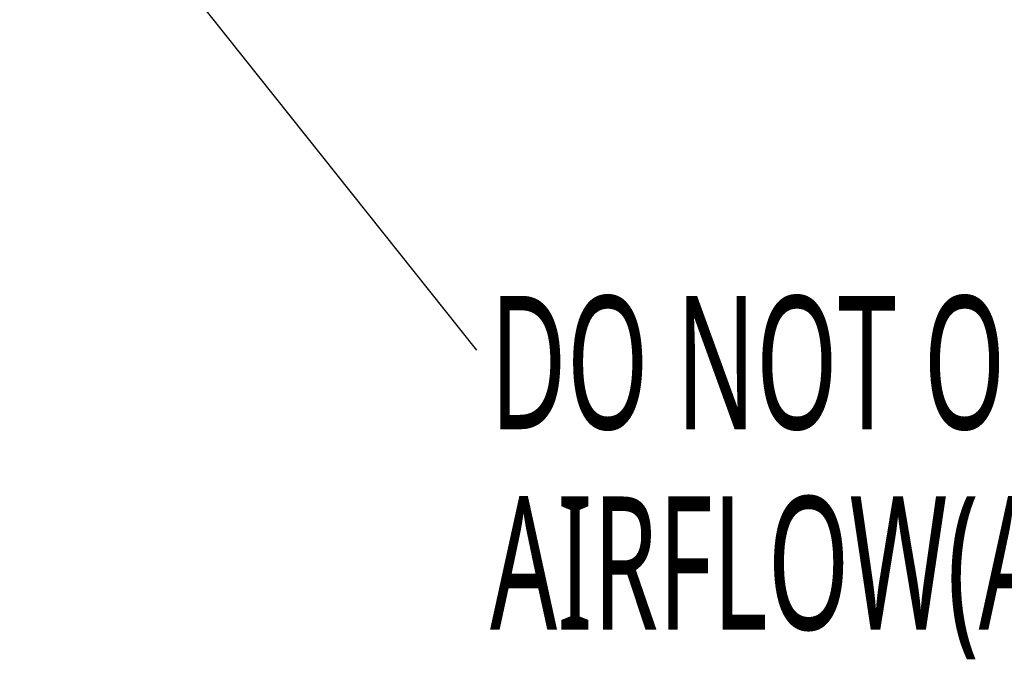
# Model space of a CAD drawing. Header units: millimetres. Extents: x 0 to 1118, y 0 to 864.
# Tile 27 of 69: x 354 to 397, y 543 to 571. Entities that reach past the tile are written whole.
import ezdxf

# ---------------------------------------------------------------- set-up
doc = ezdxf.new("R2010")
doc.units = ezdxf.units.MM
doc.styles.add('SLDTEXTSTYLE0', font='meiryo.ttc', dxfattribs={"width": 0.605})
doc.dimstyles.new('SLDDIMSTYLE2', dxfattribs={"dimtxt": 0.18, "dimasz": 4.572, "dimexe": 0, "dimexo": 0.0625, "dimgap": 0, "dimtad": 0, "dimtih": 1, "dimtoh": 1, "dimdec": 0, "dimrnd": 1e-09, "dimzin": 0, "dimdsep": 46, "dimtxsty": 'Standard', "dimsah": 1, "dimcen": 0.09, "dimadec": 0, "dimazin": 0, "dimtfac": 4.572, "dimtdec": 0, "dimtofl": 0, "dimtmove": 0, "dimatfit": 3, "dimfxl": 1, "dimfrac": 2, "dimtolj": 1, "dimtzin": 0, "dimarcsym": 0})

# ---------------------------------------------------------------- blocks, each defined once
blk = doc.blocks.new('SW_NOTE_10')
at = {"color": 0, "linetype": 'Continuous', "lineweight": 0, "char_height": 5.82083, "attachment_point": 1, "style": 'SLDTEXTSTYLE0'}
for s, insert in [('DO NOT OBSTRUCT', (0.593, 2.363)), ('AIRFLOW(ALL AROUND)', (0.593, -6.398))]:
    blk.add_mtext(s, dxfattribs=dict(at, insert=insert))

msp = doc.modelspace()

# ---------------------------------------------------------------- block references
at = {"color": 7, "linetype": 'Continuous', "lineweight": 0}
msp.add_blockref('SW_NOTE_10', (374.2337, 556.4441), dxfattribs=at)

# ---------------------------------------------------------------- leaders
msp.add_leader([(340.882, 598.3789), (374.2337, 556.4441)], dimstyle='SLDDIMSTYLE2', dxfattribs=at)

doc.saveas('drawing.dxf')
